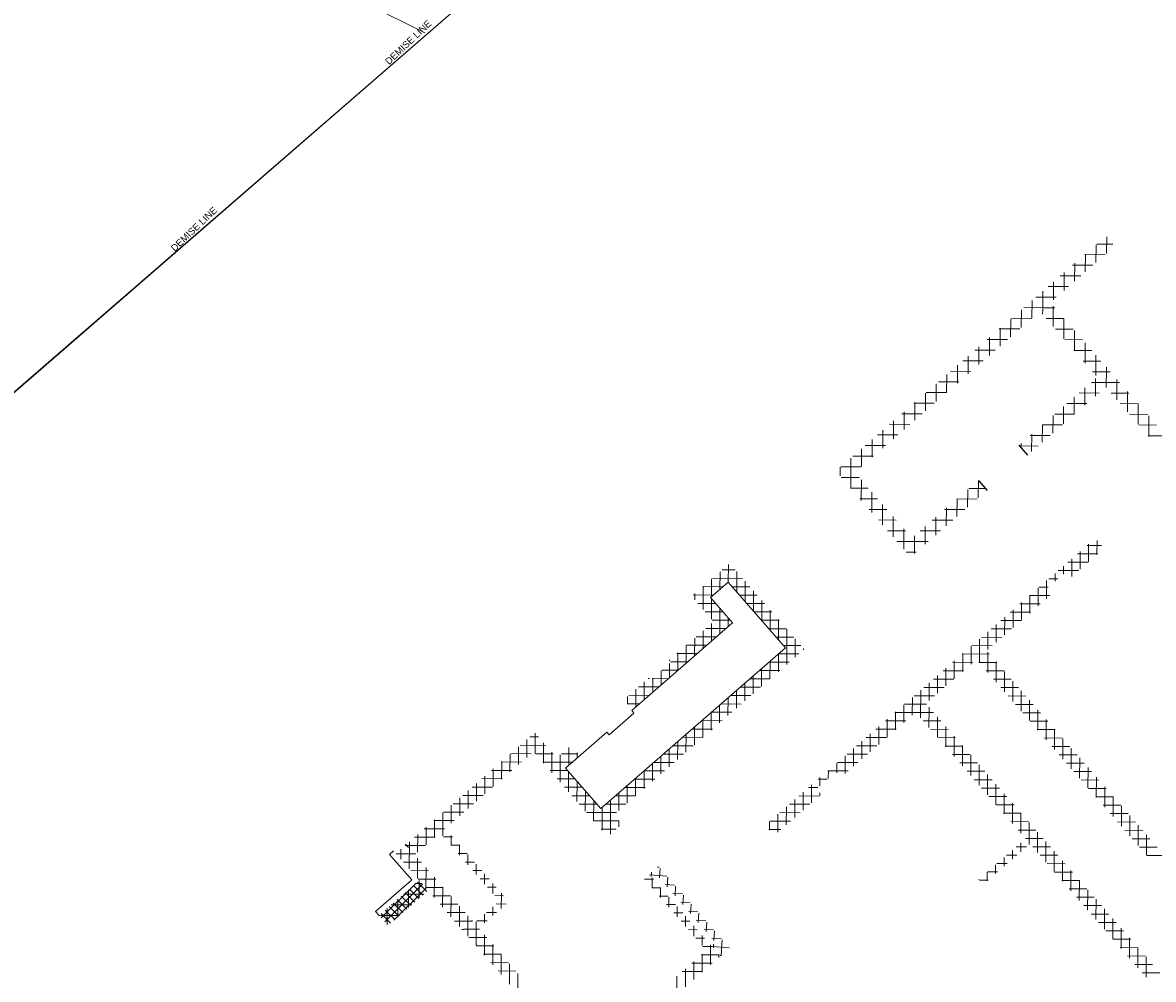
# Model space of a CAD drawing. Header units: millimetres. Extents: x 98667 to 994031, y -2704 to 533009.
# Tile 218 of 256: x 649686 to 666560, y 396891 to 411168. Entities that reach past the tile are written whole.
import ezdxf

# ---------------------------------------------------------------- set-up
doc = ezdxf.new("R2010")
doc.units = ezdxf.units.MM
doc.linetypes.add('sp00000g0$0$CENTER', pattern=[50.8, 31.75, -6.35, 6.35, -6.35])
doc.layers.add('0 COMMERCIAL RETAIL', color=7, linetype='Continuous', lineweight=0, true_color=0xff6bff)
for name, color, linetype, lineweight in [('0_F&B AREA', 3, 'Continuous', 0), ('A-WALL-FNSH', 1, 'Continuous', 15), ('A-WALL-PATT', 5, 'Continuous', 15), ('AP0300R00$0$I-ELEV-THIN', 2, 'Continuous', 25), ('SHEET TITLE', 41, 'Continuous', 35)]:
    doc.layers.add(name, color=color, linetype=linetype, lineweight=lineweight)
doc.layers.add('A-WALL-PATT-50', color=5, linetype='Continuous')
doc.layers.add('sp00000g0$0$S-GRID', color=1, linetype='sp00000g0$0$CENTER')
doc.styles.get("Standard").update_dxf_attribs({"font": 'arial.ttf'})

msp = doc.modelspace()

# ---------------------------------------------------------------- linework, layer by layer
at = {"layer": '0 COMMERCIAL RETAIL', "color": 251}
for p, q in [((656527, 411696, 0), (653655, 409203, 0)), ((653655, 409203, 0), (648737, 404947, 0))]:
    msp.add_line(p, q, dxfattribs=at)
at = {"layer": '0_F&B AREA', "color": 251}
msp.add_line((654808, 411454), (655689, 411018), dxfattribs=at)
at = {"layer": 'A-WALL-FNSH', "color": 251, "linetype": 'ByBlock'}
for p, q in [((659952, 402587, -3), (660216, 402817, -3)), ((660216, 402817, -3), (661068, 401837, -3)), ((660280, 402210, -3), (659952, 402587, -3)), ((658776, 400903, -3), (660280, 402210, -3)), ((661068, 401837, -3), (658313, 399442, -3)), ((658438, 400542, -3), (658809, 400865, -3)), ((658809, 400865, -3), (658776, 400903, -3)), ((657789, 400045, -3), (658405, 400580, -3)), ((658405, 400580, -3), (658438, 400542, -3)), ((658313, 399442, -3), (657789, 400045, -3)), ((655444, 398858, 1), (655398, 398911, -4)), ((655163, 398755, 0), (655223, 398808, 0)), ((655493, 398376, 0), (655163, 398755, 0)), ((655489, 398372, 0), (654953, 397906, 0)), ((655005, 397846, 0), (654953, 397906, 0))]:
    msp.add_line(p, q, dxfattribs=at)
at = {"layer": 'A-WALL-PATT', "color": 251, "linetype": 'Continuous'}
for p, q in [((665703, 407587), (665704, 407852)), ((665954, 407863), (665717, 407864)), ((665862, 407725), (665863, 407969)), ((665839, 407705), (665535, 407706)), ((665544, 407448), (665545, 407714)), ((665657, 407547), (665353, 407548)), ((665385, 407310), (665386, 407576)), ((665475, 407388), (665171, 407389)), ((665226, 407172), (665227, 407437)), ((665293, 407230), (664989, 407231)), ((665067, 407033), (665067, 407299)), ((664748, 406757), (664749, 407022)), ((665111, 407072), (664807, 407073)), ((664908, 406895), (664908, 407161)), ((664589, 406618), (664590, 406884)), ((664929, 406914), (664625, 406915)), ((664907, 406815), (664908, 406895)), ((665087, 406913), (664929, 406914)), ((665066, 406633), (665066, 406936)), ((664430, 406480), (664431, 406746)), ((664747, 406755), (664443, 406756)), ((665225, 406754), (664959, 406755)), ((665224, 406450), (665225, 406754)), ((664565, 406597), (664261, 406598)), ((664271, 406342), (664272, 406607)), ((665363, 406595), (665098, 406596)), ((665382, 406268), (665383, 406572)), ((663953, 406065), (663954, 406331)), ((664383, 406439), (664079, 406440)), ((664112, 406203), (664113, 406469)), ((665502, 406436), (665236, 406437)), ((665540, 406086), (665541, 406390)), ((663794, 405927), (663794, 406192)), ((664201, 406281), (663897, 406282)), ((665640, 406277), (665374, 406277)), ((665699, 405904), (665699, 406208)), ((663635, 405788), (663635, 406054)), ((664019, 406122), (663715, 406123)), ((665778, 406118), (665513, 406118)), ((665857, 405735), (665858, 405995)), ((665858, 406000), (665858, 406026)), ((663475, 405650), (663476, 405916)), ((663837, 405964), (663533, 405965)), ((665810, 405959), (665651, 405959)), ((665698, 405596), (665698, 405857)), ((665917, 405958), (665816, 405959)), ((666015, 405540), (666016, 405844)), ((663473, 405648), (663169, 405649)), ((663316, 405512), (663317, 405777)), ((663655, 405806), (663351, 405807)), ((665539, 405458), (665539, 405719)), ((665932, 405800), (665634, 405800)), ((665857, 405722), (665857, 405735)), ((666055, 405799), (665932, 405800)), ((666173, 405358), (666174, 405662)), ((663291, 405489), (662987, 405490)), ((662998, 405235), (662999, 405501)), ((663157, 405373), (663158, 405639)), ((665568, 405483), (665269, 405484)), ((665379, 405320), (665380, 405580)), ((665750, 405641), (665452, 405642)), ((666193, 405640), (665928, 405641)), ((666332, 405481), (666066, 405482)), ((666332, 405176), (666332, 405480)), ((663108, 405331), (662805, 405332)), ((662839, 405097), (662840, 405362)), ((665385, 405325), (665087, 405326)), ((665220, 405181), (665221, 405442)), ((666470, 405322), (666204, 405323)), ((662926, 405173), (662623, 405174)), ((662680, 404958), (662680, 405224)), ((664902, 404905), (664903, 405165)), ((665203, 405167), (664905, 405168)), ((665061, 405043), (665062, 405304)), ((666608, 405163), (666343, 405164)), ((666490, 404994), (666491, 405298)), ((662744, 405015), (662441, 405016)), ((662521, 404820), (662521, 405086)), ((665021, 405008), (664723, 405009)), ((664743, 404766), (664744, 405027)), ((666747, 405004), (666481, 405004)), ((662202, 404544), (662203, 404809)), ((662562, 404856), (662258, 404857)), ((662361, 404682), (662362, 404947)), ((664839, 404850), (664561, 404851)), ((664584, 404824), (664585, 404889)), ((662044, 404525), (662044, 404671)), ((662380, 404698), (662076, 404699)), ((661884, 404403), (661885, 404532)), ((662030, 404540), (661895, 404541)), ((662198, 404540), (662030, 404540)), ((662043, 404221), (662044, 404525)), ((662168, 404381), (661902, 404382)), ((662201, 404039), (662202, 404343)), ((663947, 404075), (663948, 404336)), ((662306, 404222), (662041, 404223)), ((662359, 403857), (662360, 404161)), ((663788, 403936), (663789, 404202)), ((664051, 404217), (663807, 404218)), ((662445, 404063), (662179, 404064)), ((662517, 403675), (662518, 403978)), ((663929, 404059), (663625, 404060)), ((663629, 403798), (663630, 404064)), ((662583, 403904), (662317, 403905)), ((662676, 403493), (662677, 403796)), ((663747, 403901), (663443, 403902)), ((663470, 403660), (663471, 403925)), ((662721, 403745), (662456, 403746)), ((663152, 403383), (663152, 403649)), ((663565, 403742), (663261, 403743)), ((663311, 403521), (663311, 403787)), ((662860, 403586), (662594, 403586)), ((662834, 403372), (662835, 403614)), ((662993, 403245), (662993, 403510)), ((663383, 403584), (663079, 403585)), ((662897, 403427), (662732, 403427)), ((662834, 403311), (662834, 403372)), ((663201, 403426), (662897, 403427)), ((665785, 403366), (665571, 403366)), ((665593, 403120), (665594, 403386)), ((665718, 403229), (665719, 403442)), ((663019, 403268), (662871, 403268)), ((665588, 403116), (665285, 403117)), ((665343, 402903), (665343, 403168)), ((665732, 403241), (665428, 403242)), ((665468, 403012), (665469, 403277)), ((665092, 402831), (665093, 402950)), ((665445, 402992), (665141, 402993)), ((665218, 402940), (665218, 403059)), ((664967, 402722), (664967, 402841)), ((665135, 402868), (664998, 402868)), ((665015, 402618), (664711, 402619)), ((664716, 402358), (664717, 402624)), ((664841, 402467), (664842, 402733)), ((664991, 402743), (664855, 402743)), ((664967, 402576), (664967, 402718)), ((664872, 402493), (664568, 402494)), ((664591, 402249), (664591, 402515)), ((664340, 402031), (664341, 402297)), ((664728, 402369), (664425, 402370)), ((664465, 402140), (664466, 402406)), ((664442, 402120), (664138, 402120)), ((664215, 401922), (664216, 402188)), ((664585, 402244), (664281, 402245)), ((663964, 401612), (663965, 401970)), ((664298, 401995), (663994, 401996)), ((664090, 401813), (664090, 402079)), ((663839, 401596), (663840, 401861)), ((664155, 401870), (663851, 401871)), ((664089, 401469), (664089, 401772)), ((663868, 401621), (663564, 401622)), ((663588, 401378), (663589, 401643)), ((664113, 401745), (663708, 401747)), ((663714, 401487), (663714, 401752)), ((664222, 401620), (663956, 401621)), ((664213, 401325), (664214, 401629)), ((663338, 401160), (663338, 401425)), ((663725, 401496), (663421, 401497)), ((663463, 401269), (663464, 401534)), ((664331, 401495), (664065, 401496)), ((664338, 401182), (664339, 401486)), ((663212, 401051), (663213, 401317)), ((663582, 401372), (663278, 401373)), ((664440, 401370), (664174, 401370)), ((664462, 401039), (664463, 401342)), ((662962, 400833), (662963, 401099)), ((663295, 401123), (662991, 401124)), ((663087, 400792), (663088, 401208)), ((663438, 401247), (663134, 401248)), ((664549, 401244), (664283, 401245)), ((664658, 401119), (664392, 401120)), ((664587, 400895), (664588, 401199)), ((662837, 400724), (662837, 400990)), ((663172, 400998), (662848, 400999)), ((663211, 400649), (663212, 400952)), ((664766, 400994), (664501, 400994)), ((664712, 400752), (664712, 401056)), ((662586, 400506), (662587, 400772)), ((663008, 400873), (662704, 400874)), ((662711, 400615), (662712, 400881)), ((663281, 400873), (663016, 400873)), ((663336, 400506), (663337, 400809)), ((664875, 400868), (664610, 400869)), ((664836, 400609), (664837, 400912)), ((664961, 400465), (664962, 400769)), ((662722, 400624), (662418, 400625)), ((662461, 400397), (662461, 400663)), ((662865, 400749), (662561, 400750)), ((663390, 400747), (663125, 400748)), ((663499, 400622), (663234, 400623)), ((663461, 400362), (663461, 400666)), ((664984, 400743), (664719, 400744)), ((665093, 400618), (664828, 400618)), ((665085, 400322), (665086, 400626)), ((662210, 400180), (662211, 400445)), ((662578, 400500), (662274, 400500)), ((662335, 400288), (662336, 400554)), ((663608, 400497), (663343, 400498)), ((663585, 400219), (663586, 400522)), ((665202, 400492), (664937, 400493)), ((665210, 400179), (665211, 400482)), ((662292, 400250), (661988, 400251)), ((662085, 400071), (662085, 400336)), ((662435, 400375), (662131, 400376)), ((663717, 400372), (663452, 400372)), ((663826, 400246), (663561, 400247)), ((663710, 400075), (663711, 400379)), ((665311, 400367), (665046, 400368)), ((665335, 400035), (665335, 400339)), ((661834, 399973), (661835, 400118)), ((662148, 400126), (661844, 400127)), ((661959, 399962), (661960, 400227)), ((663935, 400121), (663670, 400122)), ((663834, 399932), (663835, 400236)), ((663959, 399789), (663960, 400092)), ((665420, 400242), (665155, 400243)), ((665529, 400117), (665263, 400117)), ((665459, 399892), (665460, 400196)), ((662005, 400001), (661701, 400002)), ((661709, 399890), (661710, 400009)), ((664044, 399996), (663779, 399996)), ((664084, 399645), (664084, 399949)), ((665638, 399991), (665372, 399992)), ((665584, 399749), (665585, 400052)), ((665708, 399605), (665709, 399909)), ((661551, 399752), (661414, 399753)), ((661458, 399526), (661459, 399792)), ((661694, 399877), (661558, 399877)), ((661584, 399781), (661584, 399901)), ((664153, 399870), (663887, 399871)), ((664262, 399745), (663996, 399746)), ((664208, 399502), (664209, 399806)), ((665747, 399866), (665481, 399867)), ((665856, 399741), (665590, 399741)), ((665833, 399462), (665834, 399766)), ((661208, 399308), (661208, 399574)), ((661575, 399627), (661271, 399628)), ((661333, 399417), (661334, 399683)), ((661584, 399635), (661584, 399675)), ((664371, 399620), (664105, 399620)), ((664333, 399359), (664334, 399662)), ((665965, 399615), (665699, 399616)), ((665958, 399319), (665959, 399622)), ((661082, 399199), (661083, 399465)), ((661432, 399503), (661128, 399504)), ((664480, 399494), (664214, 399495)), ((664457, 399215), (664458, 399519)), ((666074, 399490), (665808, 399491)), ((666082, 399175), (666083, 399479)), ((660832, 399116), (660832, 399247)), ((661145, 399254), (660841, 399254)), ((660957, 399090), (660958, 399356)), ((661288, 399378), (660984, 399379)), ((664589, 399369), (664323, 399370)), ((664697, 399244), (664432, 399245)), ((664582, 399072), (664583, 399376)), ((664707, 398905), (664707, 399232)), ((666183, 399365), (665917, 399365)), ((666291, 399239), (666026, 399240)), ((666207, 399032), (666208, 399336)), ((655957, 399031), (655957, 399115)), ((655992, 399143), (655990, 399143)), ((661002, 399129), (660820, 399129)), ((664806, 399118), (664541, 399119)), ((664831, 398785), (664832, 399089)), ((666400, 399114), (666135, 399115)), ((666331, 398889), (666332, 399192)), ((656101, 399017), (655968, 399018)), ((656081, 398888), (656082, 399039)), ((656206, 398744), (656206, 398896)), ((664581, 398796), (664582, 398929)), ((664915, 398993), (664650, 398994)), ((664956, 398642), (664957, 398946)), ((666509, 398989), (666244, 398990)), ((666456, 398745), (666457, 399049)), ((656210, 398892), (656077, 398893)), ((656319, 398767), (656186, 398767)), ((656331, 398601), (656331, 398753)), ((664522, 398744), (664369, 398745)), ((664456, 398687), (664456, 398820)), ((664665, 398869), (664513, 398869)), ((665024, 398868), (664759, 398869)), ((665133, 398743), (664868, 398743)), ((665080, 398499), (665081, 398802)), ((666618, 398863), (666353, 398864)), ((666727, 398738), (666462, 398739)), ((656428, 398642), (656295, 398642)), ((656455, 398457), (656456, 398609)), ((659158, 398567), (659184, 398565)), ((664205, 398469), (664206, 398602)), ((664379, 398620), (664226, 398620)), ((664331, 398578), (664331, 398711)), ((665242, 398617), (664977, 398618)), ((665205, 398355), (665206, 398659)), ((656537, 398516), (656404, 398517)), ((656646, 398391), (656513, 398391)), ((656580, 398314), (656580, 398466)), ((659043, 398449), (659300, 398431)), ((659065, 398424), (659070, 398490)), ((659080, 398255), (659080, 398407)), ((659190, 398406), (659199, 398547)), ((659306, 398273), (659315, 398414)), ((664080, 398360), (664080, 398493)), ((664235, 398495), (664083, 398495)), ((665351, 398492), (665086, 398493)), ((665330, 398212), (665330, 398516)), ((655445, 397963), (655445, 398228)), ((655646, 398321), (655552, 398321)), ((655604, 398101), (655604, 398366)), ((656755, 398266), (656622, 398266)), ((656704, 398171), (656705, 398323)), ((659100, 398384), (658967, 398385)), ((659209, 398259), (659076, 398259)), ((659204, 398112), (659205, 398264)), ((659275, 398308), (659416, 398298)), ((659422, 398139), (659431, 398281)), ((663955, 398383), (663955, 398384)), ((664092, 398370), (663966, 398371)), ((665460, 398367), (665195, 398367)), ((665569, 398241), (665304, 398242)), ((665454, 398069), (665455, 398372)), ((665579, 397925), (665580, 398229)), ((655286, 397825), (655286, 398090)), ((655674, 398162), (655370, 398162)), ((656863, 398140), (656731, 398141)), ((656829, 397951), (656830, 398179)), ((659318, 398134), (659185, 398134)), ((659329, 397968), (659329, 398120)), ((659391, 398174), (659532, 398165)), ((659537, 398006), (659547, 398147)), ((665678, 398116), (665412, 398117)), ((665703, 397782), (665704, 398086)), ((655127, 397705), (655127, 397952)), ((655492, 398004), (655187, 398004)), ((656759, 397891), (656607, 397891)), ((656704, 397842), (656704, 397975)), ((656903, 398015), (656751, 398016)), ((659427, 398008), (659294, 398009)), ((659536, 397883), (659403, 397883)), ((659454, 397825), (659454, 397977)), ((659507, 398041), (659648, 398031)), ((659623, 397908), (659764, 397898)), ((659653, 397873), (659663, 398014)), ((665787, 397991), (665521, 397992)), ((665828, 397639), (665829, 397942)), ((655309, 397845), (655006, 397845)), ((656393, 397767), (656387, 397767)), ((656453, 397698), (656453, 397757)), ((656616, 397766), (656464, 397766)), ((656578, 397733), (656579, 397866)), ((659645, 397758), (659512, 397758)), ((659578, 397682), (659579, 397834)), ((659739, 397774), (659880, 397764)), ((659769, 397739), (659779, 397880)), ((659885, 397606), (659895, 397747)), ((665896, 397865), (665630, 397866)), ((666005, 397740), (665739, 397741)), ((665953, 397495), (665953, 397799)), ((656502, 397641), (656272, 397642)), ((656328, 397537), (656328, 397703)), ((656452, 397394), (656453, 397698)), ((656577, 397251), (656578, 397554)), ((659753, 397632), (659621, 397633)), ((659703, 397538), (659703, 397690)), ((659827, 397395), (659828, 397547)), ((659855, 397641), (659996, 397631)), ((660001, 397472), (660011, 397613)), ((666114, 397615), (665848, 397616)), ((666077, 397352), (666078, 397656)), ((656611, 397516), (656346, 397517)), ((656720, 397391), (656454, 397392)), ((656702, 397107), (656702, 397411)), ((659862, 397507), (659730, 397507)), ((659971, 397382), (659839, 397382)), ((659952, 397109), (659952, 397404)), ((659971, 397507), (660112, 397497)), ((659975, 397382), (660228, 397364)), ((659994, 397360), (659997, 397414)), ((660111, 397248), (660127, 397480)), ((666223, 397490), (665957, 397490)), ((666202, 397209), (666203, 397512)), ((656829, 397265), (656563, 397266)), ((656826, 396964), (656827, 397268)), ((660080, 397257), (659817, 397257)), ((659826, 397000), (659827, 397266)), ((660077, 397218), (660077, 397260)), ((660091, 397248), (660110, 397247)), ((666331, 397364), (666066, 397365)), ((666440, 397239), (666175, 397240)), ((666326, 397065), (666327, 397369)), ((666451, 396922), (666452, 397226)), ((656938, 397140), (656672, 397141)), ((656951, 396821), (656952, 397124)), ((659576, 396782), (659576, 397048)), ((659978, 397132), (659674, 397133)), ((659701, 396891), (659702, 397157)), ((666549, 397114), (666284, 397114)), ((657047, 397015), (656781, 397016)), ((657075, 396677), (657076, 396981)), ((659450, 396673), (659451, 396939)), ((659834, 397007), (659530, 397008)), ((666658, 396988), (666393, 396989))]:
    msp.add_line(p, q, dxfattribs=at)
at = {"layer": 'A-WALL-PATT', "color": 251, "linetype": 'ByBlock'}
for p, q in [((664550, 404863), (664681, 404712)), ((663955, 404328), (664077, 404188))]:
    msp.add_line(p, q, dxfattribs=at)
at = {"layer": 'A-WALL-PATT', "color": 251, "linetype": 'Continuous', "extrusion": (-1.65583e-05, -6.95789e-05, 1)}
for p, q in [((660092, 402709, -1), (660093, 402974, -1)), ((660321, 403000, 0), (660123, 403001, -1)), ((660217, 402815, -1), (660218, 403083, 0)), ((660342, 402672, -1), (660343, 402975, 0)), ((659967, 402600, -1), (659967, 402866, -1)), ((660430, 402875, -1), (659980, 402876, -1)), ((660466, 402528, -1), (660467, 402832, -1)), ((659997, 402626, -1), (659693, 402627, -1)), ((659717, 402553, -1), (659717, 402648, -1)), ((660140, 402751, -1), (659837, 402752, -1)), ((659841, 402409, -1), (659842, 402757, -1)), ((660539, 402750, -1), (660273, 402751, -1)), ((660648, 402625, -1), (660382, 402625, -1)), ((660591, 402385, -1), (660592, 402689, -1)), ((660026, 402501, -1), (659760, 402502, -1)), ((659966, 402266, -1), (659967, 402570, -1)), ((660757, 402499, -1), (660491, 402500, -1)), ((660716, 402242, -1), (660717, 402545, -1)), ((660135, 402376, -1), (659869, 402377, -1)), ((660090, 402045, -1), (660091, 402426, -1)), ((660215, 402154, -1), (660216, 402283, -1)), ((660866, 402374, -1), (660600, 402375, -1)), ((660840, 402098, -1), (660841, 402402, -1)), ((660183, 402126, -1), (659880, 402127, -1)), ((659965, 401936, -1), (659966, 402201, -1)), ((660244, 402251, -1), (659978, 402251, -1)), ((660974, 402249, -1), (660709, 402249, -1)), ((661083, 402123, -1), (660818, 402124, -1)), ((660965, 401955, -1), (660966, 402259, -1)), ((661089, 401590, -1), (661090, 402115, -1)), ((659714, 401718, -1), (659715, 401984, -1)), ((660040, 402001, -1), (659736, 402002, -1)), ((659840, 401827, -1), (659840, 402093, -1)), ((661192, 401998, -1), (660927, 401999, -1)), ((661214, 401699, -1), (661215, 401972, -1)), ((659464, 401500, -1), (659464, 401766, -1)), ((659589, 401609, -1), (659590, 401875, -1)), ((659897, 401877, -1), (659593, 401877, -1)), ((661301, 401873, -1), (661036, 401873, -1)), ((661339, 401808, -1), (661340, 401829, -1)), ((659338, 401391, -1), (659339, 401604, -1)), ((659339, 401645, -1), (659339, 401657, -1)), ((659610, 401627, -1), (659354, 401628, -1)), ((659753, 401752, -1), (659450, 401753, -1)), ((661127, 401623, -1), (660823, 401624, -1)), ((660838, 401372, -1), (660839, 401638, -1)), ((660964, 401481, -1), (660964, 401747, -1)), ((661270, 401748, -1), (660967, 401749, -1)), ((659213, 401282, -1), (659214, 401495, -1)), ((659467, 401503, -1), (659224, 401503, -1)), ((660984, 401499, -1), (660680, 401499, -1)), ((660713, 401263, -1), (660714, 401529, -1)), ((658962, 401064, -1), (658963, 401330, -1)), ((659041, 401379, -1), (659019, 401379, -1)), ((659323, 401378, -1), (659080, 401379, -1)), ((659088, 401173, -1), (659088, 401386, -1)), ((660462, 401045, -1), (660463, 401311, -1)), ((660840, 401374, -1), (660537, 401375, -1)), ((660588, 401154, -1), (660588, 401420, -1)), ((658712, 400997, -1), (658713, 401112, -1)), ((659037, 401129, -1), (658733, 401130, -1)), ((658837, 400955, -1), (658838, 401221, -1)), ((659180, 401254, -1), (658876, 401254, -1)), ((660212, 400828, -1), (660213, 401093, -1)), ((660554, 401125, -1), (660250, 401126, -1)), ((660337, 400936, -1), (660338, 401202, -1)), ((660697, 401249, -1), (660393, 401250, -1)), ((658893, 401004, -1), (658705, 401005, -1)), ((660086, 400719, -1), (660087, 400984, -1)), ((660410, 401000, -1), (660107, 401001, -1)), ((660124, 400751, -1), (659820, 400752, -1)), ((659836, 400501, -1), (659837, 400766, -1)), ((659961, 400610, -1), (659962, 400875, -1)), ((660267, 400876, -1), (659963, 400876, -1)), ((659980, 400626, -1), (659677, 400627, -1)), ((659711, 400392, -1), (659711, 400657, -1)), ((657210, 400204, -1), (657211, 400469, -1)), ((657385, 400509, -1), (657256, 400509, -1)), ((657335, 400262, -1), (657336, 400565, -1)), ((657460, 400119, -1), (657461, 400422, -1)), ((659460, 400174, -1), (659461, 400440, -1)), ((659837, 400502, -1), (659533, 400503, -1)), ((659585, 400283, -1), (659586, 400549, -1)), ((656959, 399986, -1), (656960, 400251, -1)), ((657273, 400259, -1), (656970, 400260, -1)), ((657085, 400095, -1), (657085, 400360, -1)), ((657494, 400383, -1), (657113, 400384, -1)), ((657604, 400258, -1), (657338, 400259, -1)), ((657584, 399975, -1), (657585, 400279, -1)), ((657973, 400257, -1), (657729, 400258, -1)), ((657835, 400084, -1), (657835, 400351, -1)), ((657960, 400193, -1), (657960, 400271, -1)), ((659550, 400253, -1), (659246, 400253, -1)), ((659335, 400065, -1), (659335, 400331, -1)), ((659694, 400377, -1), (659390, 400378, -1)), ((657130, 400134, -1), (656826, 400135, -1)), ((656834, 399877, -1), (656835, 400142, -1)), ((657890, 400132, -1), (657447, 400133, -1)), ((657709, 399832, -1), (657710, 400241, -1)), ((659084, 399847, -1), (659085, 400113, -1)), ((659407, 400128, -1), (659103, 400129, -1)), ((659209, 399956, -1), (659210, 400222, -1)), ((656584, 399659, -1), (656584, 399925, -1)), ((656987, 400010, -1), (656683, 400010, -1)), ((656709, 399768, -1), (656710, 400034, -1)), ((657822, 400007, -1), (657556, 400008, -1)), ((657834, 399689, -1), (657834, 399992, -1)), ((658959, 399738, -1), (658960, 400004, -1)), ((659264, 400003, -1), (658960, 400004, -1)), ((656700, 399760, -1), (656396, 399761, -1)), ((656458, 399550, -1), (656459, 399816, -1)), ((656843, 399885, -1), (656540, 399886, -1)), ((657930, 399882, -1), (657665, 399883, -1)), ((658039, 399757, -1), (657774, 399757, -1)), ((657958, 399545, -1), (657959, 399849, -1)), ((658977, 399754, -1), (658673, 399755, -1)), ((658708, 399520, -1), (658709, 399786, -1)), ((659120, 399879, -1), (658816, 399880, -1)), ((658833, 399629, -1), (658834, 399895, -1)), ((656208, 399332, -1), (656208, 399598, -1)), ((656557, 399636, -1), (656253, 399637, -1)), ((656333, 399441, -1), (656334, 399707, -1)), ((658148, 399631, -1), (657883, 399632, -1)), ((658083, 399402, -1), (658084, 399706, -1)), ((658834, 399630, -1), (658530, 399630, -1)), ((658583, 399412, -1), (658584, 399677, -1)), ((656082, 399223, -1), (656083, 399489, -1)), ((656413, 399511, -1), (656110, 399512, -1)), ((658257, 399506, -1), (657992, 399507, -1)), ((658207, 399259, -1), (658208, 399562, -1)), ((658332, 399115, -1), (658333, 399459, -1)), ((658690, 399505, -1), (658386, 399506, -1)), ((658457, 399057, -1), (658458, 399568, -1)), ((656127, 399262, -1), (655823, 399263, -1)), ((655832, 399006, -1), (655832, 399271, -1)), ((655957, 399115, -1), (655958, 399380, -1)), ((656270, 399387, -1), (655966, 399387, -1)), ((658547, 399380, -1), (658101, 399382, -1)), ((658584, 399255, -1), (658209, 399256, -1)), ((658582, 399166, -1), (658582, 399257, -1)), ((655983, 399137, -1), (655680, 399138, -1)), ((655706, 398897, -1), (655707, 399162, -1)), ((658541, 399130, -1), (658318, 399131, -1)), ((655455, 398541, -1), (655457, 398944, -1)), ((655840, 399013, -1), (655536, 399014, -1)), ((655581, 398788, -1), (655582, 399053, -1)), ((655553, 398764, -1), (655261, 398764, -1)), ((655331, 398684, -1), (655331, 398835, -1)), ((655697, 398888, -1), (655393, 398889, -1)), ((655636, 398638, -1), (655370, 398639, -1)), ((655580, 398397, -1), (655581, 398701, -1)), ((655705, 398254, -1), (655706, 398558, -1)), ((655744, 398513, -1), (655479, 398514, -1)), ((655853, 398388, -1), (655588, 398388, -1)), ((655829, 398111, -1), (655830, 398415, -1)), ((655962, 398262, -1), (655697, 398263, -1)), ((655954, 397967, -1), (655955, 398271, -1)), ((656071, 398137, -1), (655806, 398138, -1)), ((656078, 397824, -1), (656079, 398128, -1)), ((656180, 398012, -1), (655915, 398013, -1)), ((656289, 397887, -1), (656023, 397887, -1)), ((656203, 397681, -1), (656204, 397985, -1)), ((656398, 397761, -1), (656132, 397762, -1)), ((656328, 397687, -1), (656329, 397841, -1)), ((656270, 397637, -1), (656241, 397637, -1))]:
    msp.add_line(p, q, dxfattribs=at)
at = {"layer": 'A-WALL-PATT-50', "color": 251}
for p, q in [((664550, 404863), (664681, 404712)), ((663955, 404328), (664077, 404188))]:
    msp.add_line(p, q, dxfattribs=at)
at = {"layer": 'A-WALL-PATT-50', "color": 251, "linetype": 'Continuous'}
for p, q in [((655037, 397809), (655557, 398325)), ((655090, 397749), (655655, 398311)), ((655228, 397775), (655707, 398251)), ((655598, 398096), (655457, 398238)), ((655658, 398148), (655517, 398290)), ((655718, 398200), (655577, 398343)), ((655418, 397939), (655277, 398082)), ((655478, 397992), (655337, 398134)), ((655538, 398044), (655397, 398186)), ((655238, 397783), (655097, 397925)), ((655298, 397835), (655157, 397977)), ((655358, 397887), (655217, 398029)), ((655178, 397731), (655036, 397873))]:
    msp.add_line(p, q, dxfattribs=at)
at = {"layer": 'AP0300R00$0$I-ELEV-THIN', "color": 251, "lineweight": 0}
msp.add_line((635571, 393502, 0), (656527, 411696, 0), dxfattribs=at)
msp.add_line((635571, 393502, 0), (656527, 411696, 0), dxfattribs=at)
msp.add_line((635571, 393502, 0), (656527, 411696, 0), dxfattribs=at)
msp.add_line((635571, 393502, 0), (656527, 411696, 0), dxfattribs=at)
at = {"layer": 'sp00000g0$0$S-GRID', "color": 251}
for radius in [58517, 53517]:
    msp.add_arc((717516, 458678), radius, 172, 270, dxfattribs=at)

# ---------------------------------------------------------------- texts
at = {"layer": 'SHEET TITLE', "color": 251}
for p in [(655154, 410532, 0), (655154, 410532, 0), (651956, 407746, 0), (651956, 407746, 0)]:
    msp.add_text('DEMISE LINE', height=100, rotation=43.5185, dxfattribs=at).set_placement(p)

doc.saveas('drawing.dxf')
